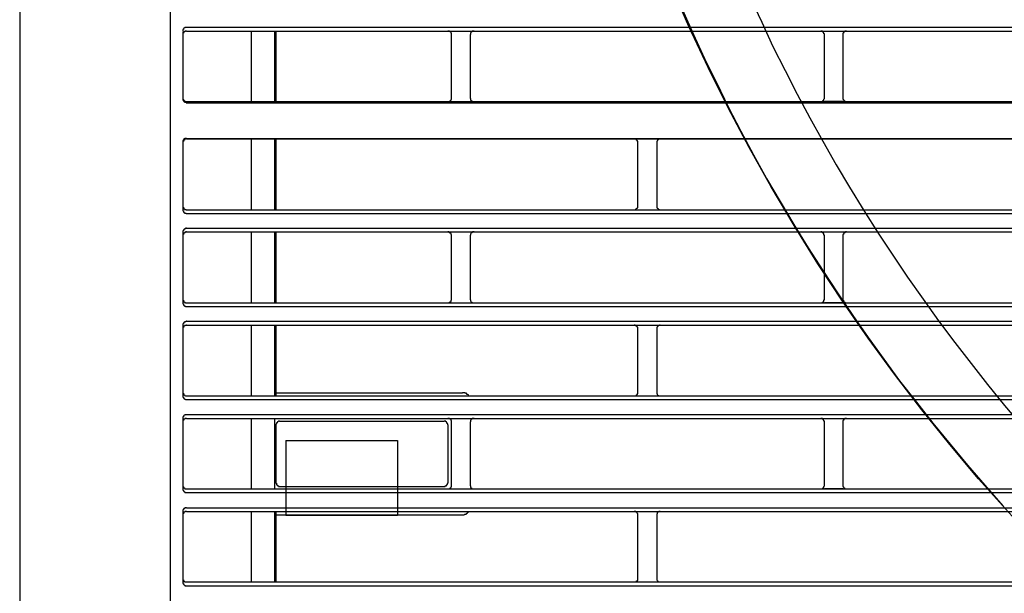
# Model space of a CAD drawing. Header units: millimetres. Extents: x 39871 to 53385, y 51832 to 57813.
# Tile 13 of 88: x 48431 to 48484, y 52433 to 52464. Entities that reach past the tile are written whole.
import ezdxf
from ezdxf import colors
from ezdxf.entities.mleader import LeaderData, LeaderLine
from ezdxf.math import Vec2, Vec3

# ---------------------------------------------------------------- set-up
doc = ezdxf.new("R2010")
doc.units = ezdxf.units.MM
doc.layers.add('AQUAREA', color=7, linetype='Continuous')
doc.layers.add('IS_KAN_OPIS', color=7, linetype='Continuous', lineweight=30)
doc.styles.add('ARIAL', font='ARIALN.TTF')

# ---------------------------------------------------------------- blocks, each defined once
blk = doc.blocks.new('SPLIT')
at = {"layer": 'AQUAREA'}
for points in [[(24287.87, -305.76), (24287.87, -306.54), (24286.4, -308.42), (24286.4, -1597.64)], [(24306.42, -989.12), (24306.42, -1542.75)], [(24374.6, -1365.79), (24376.07, -1369.08), (24377.54, -1372.3), (24379.15, -1375.59), (24380.69, -1378.74), (24382.37, -1381.96), (24384.05, -1385.11), (24385.8, -1388.26), (24387.62, -1391.34), (24389.44, -1394.42), (24391.33, -1397.5), (24393.29, -1400.51), (24395.25, -1403.52), (24397.28, -1406.53), (24399.3, -1409.47), (24401.4, -1412.34), (24403.5, -1415.21), (24405.75, -1418.08), (24407.92, -1420.88), (24410.23, -1423.68), (24412.54, -1426.48), (24414.85, -1429.14), (24417.23, -1431.87)], [(24383.63, -1364.25), (24385.17, -1367.47), (24386.64, -1370.69), (24388.25, -1373.91), (24389.85, -1377.06), (24391.54, -1380.21), (24393.29, -1383.29), (24395.04, -1386.44), (24396.85, -1389.45), (24398.75, -1392.53), (24400.64, -1395.54), (24402.6, -1398.48), (24404.55, -1401.42), (24406.65, -1404.36), (24408.69, -1407.23), (24410.85, -1410.1), (24413.03, -1412.9), (24415.2, -1415.7), (24417.44, -1418.5), (24419.75, -1421.23)], [(24308.59, -1368.1), (24308.59, -1368.1), (24308.52, -1368.17), (24308.45, -1368.17), (24308.38, -1368.17), (24308.3, -1368.24), (24308.24, -1368.24), (24308.24, -1368.31), (24308.17, -1368.31), (24308.17, -1368.38), (24308.17, -1368.45), (24308.1, -1368.45), (24308.1, -1368.52), (24308.1, -1368.59), (24308.1, -1368.66)], [(24308.59, -1368.1), (24877.69, -1368.1)], [(24308.59, -1368.66), (24308.59, -1368.66), (24308.52, -1368.66), (24308.45, -1368.66), (24308.38, -1368.66), (24308.38, -1368.73), (24308.3, -1368.73), (24308.24, -1368.73), (24308.24, -1368.8), (24308.17, -1368.8), (24308.17, -1368.87), (24308.17, -1368.94), (24308.1, -1368.94), (24308.1, -1369.01), (24308.1, -1369.08), (24308.1, -1369.15)], [(24308.1, -1368.73), (24308.1, -1377.62)], [(24308.59, -1368.66), (24877.69, -1368.66)], [(24317.2, -1368.66), (24317.2, -1378.04)], [(24320.28, -1368.66), (24320.28, -1378.04)], [(24320.49, -1368.66), (24320.49, -1378.04)], [(24343.87, -1369.15), (24343.87, -1369.08), (24343.87, -1369.01), (24343.87, -1368.94), (24343.8, -1368.94), (24343.8, -1368.87), (24343.8, -1368.8), (24343.73, -1368.8), (24343.73, -1368.73), (24343.65, -1368.73), (24343.59, -1368.66), (24343.52, -1368.66), (24343.45, -1368.66), (24343.38, -1368.66)], [(24343.87, -1377.55), (24343.87, -1369.15)], [(24346.88, -1368.66), (24346.8, -1368.66), (24346.74, -1368.66), (24346.67, -1368.66), (24346.6, -1368.66), (24346.6, -1368.73), (24346.53, -1368.73), (24346.53, -1368.8), (24346.45, -1368.8), (24346.45, -1368.87), (24346.39, -1368.87), (24346.39, -1368.94), (24346.39, -1369.01), (24346.39, -1369.08), (24346.32, -1369.08), (24346.32, -1369.15)], [(24346.32, -1369.15), (24346.32, -1377.55)], [(24393.5, -1369.15), (24393.5, -1369.08), (24393.5, -1369.01), (24393.43, -1369.01), (24393.43, -1368.94), (24393.43, -1368.87), (24393.35, -1368.87), (24393.35, -1368.8), (24393.29, -1368.8), (24393.29, -1368.73), (24393.22, -1368.73), (24393.22, -1368.66), (24393.15, -1368.66), (24393.08, -1368.66), (24393, -1368.66)], [(24393.5, -1368.66), (24395.95, -1368.66)], [(24393.5, -1377.55), (24393.5, -1369.15)], [(24396.44, -1368.66), (24396.44, -1368.66), (24396.37, -1368.66), (24396.3, -1368.66), (24396.23, -1368.66), (24396.23, -1368.73), (24396.15, -1368.73), (24396.09, -1368.73), (24396.09, -1368.8), (24396.02, -1368.8), (24396.02, -1368.87), (24396.02, -1368.94), (24395.95, -1368.94), (24395.95, -1369.01), (24395.95, -1369.08), (24395.95, -1369.15)], [(24395.95, -1369.15), (24395.95, -1377.55)], [(24308.1, -1377.55), (24308.1, -1377.55), (24308.1, -1377.62), (24308.1, -1377.69), (24308.17, -1377.76), (24308.17, -1377.83), (24308.24, -1377.83), (24308.24, -1377.9), (24308.3, -1377.9), (24308.3, -1377.97), (24308.38, -1377.97), (24308.38, -1378.04), (24308.45, -1378.04), (24308.52, -1378.04), (24308.59, -1378.04)], [(24308.1, -1377.62), (24308.1, -1377.69), (24308.1, -1377.76), (24308.1, -1377.83), (24308.17, -1377.83), (24308.17, -1377.9), (24308.17, -1377.97), (24308.24, -1377.97), (24308.24, -1378.04), (24308.3, -1378.04), (24308.3, -1378.11), (24308.38, -1378.11), (24308.45, -1378.11), (24308.52, -1378.11), (24308.52, -1378.18), (24308.59, -1378.18)], [(24308.59, -1378.04), (24877.69, -1378.04)], [(24308.59, -1378.18), (24877.69, -1378.18)], [(24343.38, -1378.04), (24343.38, -1378.04), (24343.45, -1378.04), (24343.52, -1378.04), (24343.59, -1378.04), (24343.59, -1377.97), (24343.65, -1377.97), (24343.73, -1377.9), (24343.73, -1377.83), (24343.8, -1377.83), (24343.8, -1377.76), (24343.87, -1377.76), (24343.87, -1377.69), (24343.87, -1377.62), (24343.87, -1377.55)], [(24346.32, -1377.55), (24346.32, -1377.55), (24346.32, -1377.62), (24346.39, -1377.62), (24346.39, -1377.69), (24346.39, -1377.76), (24346.39, -1377.83), (24346.45, -1377.83), (24346.45, -1377.9), (24346.53, -1377.9), (24346.53, -1377.97), (24346.6, -1377.97), (24346.67, -1378.04), (24346.74, -1378.04), (24346.8, -1378.04), (24346.88, -1378.04)], [(24393, -1378.04), (24393, -1378.04), (24393.08, -1378.04), (24393.15, -1378.04), (24393.22, -1377.97), (24393.29, -1377.97), (24393.29, -1377.9), (24393.35, -1377.9), (24393.35, -1377.83), (24393.43, -1377.83), (24393.43, -1377.76), (24393.43, -1377.69), (24393.5, -1377.62), (24393.5, -1377.55)], [(24395.95, -1378.04), (24393.5, -1378.04)], [(24395.95, -1377.55), (24395.95, -1377.55), (24395.95, -1377.62), (24395.95, -1377.69), (24396.02, -1377.76), (24396.02, -1377.83), (24396.09, -1377.83), (24396.09, -1377.9), (24396.15, -1377.9), (24396.15, -1377.97), (24396.23, -1377.97), (24396.23, -1378.04), (24396.3, -1378.04), (24396.37, -1378.04), (24396.44, -1378.04)], [(24308.59, -1382.94), (24308.59, -1382.94), (24308.52, -1382.94), (24308.45, -1382.94), (24308.38, -1382.94), (24308.38, -1383.01), (24308.3, -1383.01), (24308.24, -1383.01), (24308.24, -1383.08), (24308.17, -1383.08), (24308.17, -1383.15), (24308.17, -1383.22), (24308.1, -1383.22), (24308.1, -1383.29), (24308.1, -1383.36), (24308.1, -1383.43)], [(24308.59, -1383.01), (24308.59, -1383.01), (24308.52, -1383.01), (24308.45, -1383.01), (24308.38, -1383.08), (24308.3, -1383.08), (24308.3, -1383.15), (24308.24, -1383.15), (24308.24, -1383.22), (24308.17, -1383.22), (24308.17, -1383.29), (24308.17, -1383.36), (24308.1, -1383.36), (24308.1, -1383.43), (24308.1, -1383.5)], [(24308.1, -1383.43), (24308.1, -1392.39)], [(24308.59, -1382.94), (24877.69, -1382.94)], [(24308.59, -1383.01), (24877.69, -1383.01)], [(24317.2, -1383.01), (24317.2, -1392.46)], [(24320.28, -1383.01), (24320.28, -1392.46)], [(24320.49, -1383.01), (24320.49, -1392.46)], [(24368.65, -1383.5), (24368.65, -1383.5), (24368.65, -1383.43), (24368.65, -1383.36), (24368.65, -1383.29), (24368.58, -1383.29), (24368.58, -1383.22), (24368.58, -1383.15), (24368.5, -1383.15), (24368.5, -1383.08), (24368.44, -1383.08), (24368.37, -1383.08), (24368.37, -1383.01), (24368.3, -1383.01), (24368.23, -1383.01), (24368.15, -1383.01)], [(24368.65, -1391.97), (24368.65, -1383.5)], [(24371.65, -1383.01), (24371.65, -1383.01), (24371.59, -1383.01), (24371.52, -1383.01), (24371.45, -1383.01), (24371.45, -1383.08), (24371.38, -1383.08), (24371.3, -1383.15), (24371.24, -1383.22), (24371.24, -1383.29), (24371.17, -1383.29), (24371.17, -1383.36), (24371.17, -1383.43), (24371.17, -1383.5)], [(24371.17, -1383.5), (24371.17, -1391.97)], [(24308.1, -1391.97), (24308.1, -1391.97), (24308.1, -1392.04), (24308.1, -1392.11), (24308.17, -1392.11), (24308.17, -1392.18), (24308.17, -1392.25), (24308.24, -1392.25), (24308.24, -1392.32), (24308.3, -1392.32), (24308.3, -1392.39), (24308.38, -1392.39), (24308.45, -1392.39), (24308.52, -1392.39), (24308.52, -1392.46), (24308.59, -1392.46)], [(24308.1, -1392.46), (24308.1, -1392.46), (24308.1, -1392.53), (24308.1, -1392.6), (24308.17, -1392.6), (24308.17, -1392.67), (24308.17, -1392.74), (24308.24, -1392.74), (24308.24, -1392.81), (24308.3, -1392.81), (24308.3, -1392.88), (24308.38, -1392.88), (24308.45, -1392.88), (24308.52, -1392.88), (24308.52, -1392.95), (24308.59, -1392.95)], [(24308.59, -1392.46), (24877.69, -1392.46)], [(24308.59, -1392.95), (24877.69, -1392.95)], [(24368.15, -1392.46), (24368.15, -1392.46), (24368.23, -1392.46), (24368.3, -1392.46), (24368.3, -1392.39), (24368.37, -1392.39), (24368.44, -1392.39), (24368.44, -1392.32), (24368.5, -1392.32), (24368.5, -1392.25), (24368.58, -1392.25), (24368.58, -1392.18), (24368.65, -1392.18), (24368.65, -1392.11), (24368.65, -1392.04), (24368.65, -1391.97)], [(24371.17, -1391.97), (24371.17, -1391.97), (24371.17, -1392.04), (24371.17, -1392.11), (24371.17, -1392.18), (24371.24, -1392.18), (24371.24, -1392.25), (24371.3, -1392.25), (24371.3, -1392.32), (24371.38, -1392.32), (24371.38, -1392.39), (24371.45, -1392.39), (24371.52, -1392.39), (24371.52, -1392.46), (24371.59, -1392.46), (24371.65, -1392.46)], [(24308.59, -1394.91), (24308.59, -1394.91), (24308.52, -1394.91), (24308.45, -1394.91), (24308.45, -1394.98), (24308.38, -1394.98), (24308.3, -1394.98), (24308.3, -1395.05), (24308.24, -1395.05), (24308.24, -1395.12), (24308.17, -1395.12), (24308.17, -1395.19), (24308.17, -1395.26), (24308.1, -1395.26), (24308.1, -1395.33), (24308.1, -1395.4)], [(24308.1, -1395.4), (24308.1, -1404.85)], [(24308.59, -1395.4), (24308.59, -1395.4), (24308.52, -1395.4), (24308.45, -1395.4), (24308.45, -1395.47), (24308.38, -1395.47), (24308.3, -1395.47), (24308.3, -1395.54), (24308.24, -1395.54), (24308.24, -1395.61), (24308.17, -1395.61), (24308.17, -1395.68), (24308.17, -1395.75), (24308.1, -1395.75), (24308.1, -1395.82), (24308.1, -1395.89)], [(24308.1, -1395.47), (24308.1, -1404.78)], [(24308.59, -1394.91), (24877.69, -1394.91)], [(24308.59, -1395.4), (24877.69, -1395.4)], [(24317.2, -1395.4), (24317.2, -1404.85)], [(24320.28, -1395.4), (24320.28, -1404.85)], [(24320.49, -1395.4), (24320.49, -1404.85)], [(24343.87, -1395.89), (24343.87, -1395.89), (24343.87, -1395.82), (24343.87, -1395.75), (24343.8, -1395.75), (24343.8, -1395.68), (24343.8, -1395.61), (24343.73, -1395.61), (24343.73, -1395.54), (24343.65, -1395.54), (24343.65, -1395.47), (24343.59, -1395.47), (24343.52, -1395.47), (24343.52, -1395.4), (24343.45, -1395.4), (24343.38, -1395.4)], [(24346.88, -1395.4), (24346.8, -1395.4), (24346.74, -1395.4), (24346.67, -1395.4), (24346.67, -1395.47), (24346.6, -1395.47), (24346.53, -1395.47), (24346.53, -1395.54), (24346.45, -1395.54), (24346.45, -1395.61), (24346.39, -1395.68), (24346.39, -1395.75), (24346.39, -1395.82), (24346.32, -1395.82), (24346.32, -1395.89)], [(24393.5, -1395.89), (24393.5, -1395.89), (24393.5, -1395.82), (24393.43, -1395.82), (24393.43, -1395.75), (24393.43, -1395.68), (24393.43, -1395.61), (24393.35, -1395.61), (24393.35, -1395.54), (24393.29, -1395.54), (24393.29, -1395.47), (24393.22, -1395.47), (24393.15, -1395.47), (24393.15, -1395.4), (24393.08, -1395.4), (24393, -1395.4)], [(24393.5, -1395.4), (24395.95, -1395.4)], [(24396.44, -1395.4), (24396.44, -1395.4), (24396.37, -1395.4), (24396.3, -1395.4), (24396.3, -1395.47), (24396.23, -1395.47), (24396.15, -1395.47), (24396.15, -1395.54), (24396.09, -1395.54), (24396.09, -1395.61), (24396.02, -1395.61), (24396.02, -1395.68), (24396.02, -1395.75), (24395.95, -1395.75), (24395.95, -1395.82), (24395.95, -1395.89)], [(24343.87, -1404.36), (24343.87, -1395.89)], [(24346.32, -1395.89), (24346.32, -1404.36)], [(24393.5, -1404.36), (24393.5, -1395.89)], [(24395.95, -1395.89), (24395.95, -1404.36)], [(24308.1, -1404.36), (24308.1, -1404.36), (24308.1, -1404.43), (24308.1, -1404.5), (24308.17, -1404.5), (24308.17, -1404.57), (24308.17, -1404.64), (24308.24, -1404.64), (24308.24, -1404.71), (24308.3, -1404.71), (24308.3, -1404.78), (24308.38, -1404.78), (24308.45, -1404.78), (24308.45, -1404.85), (24308.52, -1404.85), (24308.59, -1404.85)], [(24308.1, -1404.85), (24308.1, -1404.85), (24308.1, -1404.92), (24308.1, -1404.99), (24308.17, -1404.99), (24308.17, -1405.06), (24308.17, -1405.13), (24308.24, -1405.13), (24308.24, -1405.2), (24308.3, -1405.2), (24308.3, -1405.27), (24308.38, -1405.27), (24308.45, -1405.27), (24308.45, -1405.34), (24308.52, -1405.34), (24308.59, -1405.34)], [(24308.59, -1404.85), (24877.69, -1404.85)], [(24343.38, -1404.85), (24343.38, -1404.85), (24343.45, -1404.85), (24343.52, -1404.85), (24343.52, -1404.78), (24343.59, -1404.78), (24343.65, -1404.78), (24343.65, -1404.71), (24343.73, -1404.71), (24343.73, -1404.64), (24343.8, -1404.64), (24343.8, -1404.57), (24343.8, -1404.5), (24343.87, -1404.5), (24343.87, -1404.43), (24343.87, -1404.36)], [(24346.32, -1404.36), (24346.32, -1404.36), (24346.32, -1404.43), (24346.39, -1404.43), (24346.39, -1404.5), (24346.39, -1404.57), (24346.45, -1404.64), (24346.45, -1404.71), (24346.53, -1404.71), (24346.53, -1404.78), (24346.6, -1404.78), (24346.67, -1404.78), (24346.67, -1404.85), (24346.74, -1404.85), (24346.8, -1404.85), (24346.88, -1404.85)], [(24393, -1404.85), (24393, -1404.85), (24393.08, -1404.85), (24393.15, -1404.85), (24393.15, -1404.78), (24393.22, -1404.78), (24393.29, -1404.78), (24393.29, -1404.71), (24393.35, -1404.71), (24393.35, -1404.64), (24393.43, -1404.64), (24393.43, -1404.57), (24393.43, -1404.5), (24393.43, -1404.43), (24393.5, -1404.43), (24393.5, -1404.36)], [(24395.95, -1404.85), (24393.5, -1404.85)], [(24395.95, -1404.36), (24395.95, -1404.36), (24395.95, -1404.43), (24395.95, -1404.5), (24396.02, -1404.5), (24396.02, -1404.57), (24396.02, -1404.64), (24396.09, -1404.64), (24396.09, -1404.71), (24396.15, -1404.71), (24396.15, -1404.78), (24396.23, -1404.78), (24396.3, -1404.78), (24396.3, -1404.85), (24396.37, -1404.85), (24396.44, -1404.85)], [(24308.59, -1405.34), (24877.69, -1405.34)], [(24308.59, -1407.3), (24308.59, -1407.3), (24308.52, -1407.3), (24308.45, -1407.37), (24308.38, -1407.37), (24308.3, -1407.37), (24308.3, -1407.44), (24308.24, -1407.44), (24308.24, -1407.51), (24308.17, -1407.51), (24308.17, -1407.58), (24308.17, -1407.65), (24308.1, -1407.65), (24308.1, -1407.72), (24308.1, -1407.79)], [(24308.59, -1407.3), (24877.69, -1407.3)], [(24308.1, -1407.79), (24308.1, -1417.24)], [(24308.59, -1407.79), (24308.59, -1407.79), (24308.52, -1407.79), (24308.52, -1407.86), (24308.45, -1407.86), (24308.38, -1407.86), (24308.3, -1407.86), (24308.3, -1407.93), (24308.24, -1407.93), (24308.24, -1408), (24308.17, -1408), (24308.17, -1408.07), (24308.17, -1408.14), (24308.1, -1408.14), (24308.1, -1408.21), (24308.1, -1408.28)], [(24308.1, -1407.86), (24308.1, -1417.17)], [(24308.59, -1407.79), (24877.69, -1407.79)], [(24317.2, -1407.79), (24317.2, -1417.24)], [(24320.28, -1407.79), (24320.28, -1417.24)], [(24320.49, -1407.79), (24320.49, -1417.24)], [(24368.65, -1408.28), (24368.65, -1408.28), (24368.65, -1408.21), (24368.65, -1408.14), (24368.65, -1408.07), (24368.58, -1408.07), (24368.58, -1408), (24368.5, -1408), (24368.5, -1407.93), (24368.44, -1407.93), (24368.44, -1407.86), (24368.37, -1407.86), (24368.3, -1407.86), (24368.3, -1407.79), (24368.23, -1407.79), (24368.15, -1407.79)], [(24368.65, -1416.75), (24368.65, -1408.28)], [(24371.65, -1407.79), (24371.65, -1407.79), (24371.59, -1407.79), (24371.52, -1407.79), (24371.52, -1407.86), (24371.45, -1407.86), (24371.38, -1407.86), (24371.38, -1407.93), (24371.3, -1407.93), (24371.3, -1408), (24371.24, -1408), (24371.24, -1408.07), (24371.17, -1408.07), (24371.17, -1408.14), (24371.17, -1408.21), (24371.17, -1408.28)], [(24371.17, -1408.28), (24371.17, -1416.75)], [(24308.1, -1416.75), (24308.1, -1416.75), (24308.1, -1416.82), (24308.1, -1416.89), (24308.17, -1416.89), (24308.17, -1416.96), (24308.17, -1417.03), (24308.24, -1417.03), (24308.24, -1417.1), (24308.3, -1417.1), (24308.3, -1417.17), (24308.38, -1417.17), (24308.45, -1417.24), (24308.52, -1417.24), (24308.59, -1417.24)], [(24308.1, -1417.24), (24308.1, -1417.24), (24308.1, -1417.31), (24308.1, -1417.38), (24308.17, -1417.38), (24308.17, -1417.45), (24308.17, -1417.52), (24308.24, -1417.52), (24308.24, -1417.59), (24308.3, -1417.59), (24308.3, -1417.66), (24308.38, -1417.66), (24308.45, -1417.73), (24308.52, -1417.73), (24308.59, -1417.73)], [(24308.59, -1417.24), (24877.69, -1417.24)], [(24308.59, -1417.73), (24877.69, -1417.73)], [(24320.28, -1416.82), (24345.34, -1416.82)], [(24346.18, -1417.24), (24346.18, -1417.24), (24346.1, -1417.17), (24346.1, -1417.1), (24346.04, -1417.1), (24346.04, -1417.03), (24345.97, -1417.03), (24345.9, -1417.03), (24345.9, -1416.96), (24345.83, -1416.96), (24345.83, -1416.89), (24345.75, -1416.89), (24345.69, -1416.89), (24345.62, -1416.89), (24345.62, -1416.82), (24345.55, -1416.82), (24345.48, -1416.82), (24345.4, -1416.82), (24345.34, -1416.82)], [(24368.15, -1417.24), (24368.15, -1417.24), (24368.23, -1417.24), (24368.3, -1417.24), (24368.37, -1417.24), (24368.37, -1417.17), (24368.44, -1417.17), (24368.5, -1417.17), (24368.5, -1417.1), (24368.58, -1417.1), (24368.58, -1417.03), (24368.58, -1416.96), (24368.65, -1416.96), (24368.65, -1416.89), (24368.65, -1416.82), (24368.65, -1416.75)], [(24371.17, -1416.75), (24371.17, -1416.75), (24371.17, -1416.82), (24371.17, -1416.89), (24371.17, -1416.96), (24371.24, -1416.96), (24371.24, -1417.03), (24371.24, -1417.1), (24371.3, -1417.1), (24371.38, -1417.17), (24371.45, -1417.17), (24371.45, -1417.24), (24371.52, -1417.24), (24371.59, -1417.24), (24371.65, -1417.24)], [(24308.59, -1419.69), (24308.59, -1419.69), (24308.52, -1419.76), (24308.45, -1419.76), (24308.38, -1419.76), (24308.3, -1419.83), (24308.24, -1419.83), (24308.24, -1419.9), (24308.17, -1419.9), (24308.17, -1419.97), (24308.17, -1420.04), (24308.1, -1420.04), (24308.1, -1420.11), (24308.1, -1420.18), (24308.1, -1420.25)], [(24308.1, -1420.25), (24308.1, -1429.63)], [(24308.59, -1420.25), (24308.59, -1420.25), (24308.52, -1420.25), (24308.45, -1420.25), (24308.38, -1420.25), (24308.38, -1420.32), (24308.3, -1420.32), (24308.24, -1420.32), (24308.24, -1420.39), (24308.17, -1420.39), (24308.17, -1420.46), (24308.17, -1420.53), (24308.1, -1420.53), (24308.1, -1420.6), (24308.1, -1420.67), (24308.1, -1420.74)], [(24308.1, -1420.32), (24308.1, -1429.56)], [(24308.59, -1419.69), (24877.69, -1419.69)], [(24308.59, -1420.25), (24877.69, -1420.25)], [(24317.2, -1420.25), (24317.2, -1429.63)], [(24320.28, -1420.25), (24320.28, -1429.63)], [(24320.98, -1420.6), (24320.98, -1420.6), (24320.9, -1420.6), (24320.84, -1420.6), (24320.77, -1420.67), (24320.7, -1420.67), (24320.7, -1420.74), (24320.63, -1420.74), (24320.63, -1420.81), (24320.55, -1420.81), (24320.55, -1420.88), (24320.55, -1420.95), (24320.49, -1421.02), (24320.49, -1421.09)], [(24320.98, -1420.6), (24342.89, -1420.6)], [(24343.38, -1421.09), (24343.38, -1421.09), (24343.38, -1421.02), (24343.38, -1420.95), (24343.3, -1420.95), (24343.3, -1420.88), (24343.3, -1420.81), (24343.24, -1420.81), (24343.24, -1420.74), (24343.17, -1420.74), (24343.17, -1420.67), (24343.1, -1420.67), (24343.1, -1420.6), (24343.03, -1420.6), (24342.95, -1420.6), (24342.89, -1420.6)], [(24343.87, -1420.74), (24343.87, -1420.67), (24343.87, -1420.6), (24343.87, -1420.53), (24343.8, -1420.53), (24343.8, -1420.46), (24343.8, -1420.39), (24343.73, -1420.39), (24343.73, -1420.32), (24343.65, -1420.32), (24343.59, -1420.25), (24343.52, -1420.25), (24343.45, -1420.25), (24343.38, -1420.25)], [(24346.88, -1420.25), (24346.8, -1420.25), (24346.74, -1420.25), (24346.67, -1420.25), (24346.6, -1420.25), (24346.6, -1420.32), (24346.53, -1420.32), (24346.53, -1420.39), (24346.45, -1420.39), (24346.45, -1420.46), (24346.39, -1420.46), (24346.39, -1420.53), (24346.39, -1420.6), (24346.39, -1420.67), (24346.32, -1420.67), (24346.32, -1420.74)], [(24393.5, -1420.74), (24393.5, -1420.67), (24393.5, -1420.6), (24393.43, -1420.6), (24393.43, -1420.53), (24393.43, -1420.46), (24393.35, -1420.46), (24393.35, -1420.39), (24393.29, -1420.39), (24393.29, -1420.32), (24393.22, -1420.32), (24393.22, -1420.25), (24393.15, -1420.25), (24393.08, -1420.25), (24393, -1420.25)], [(24393.5, -1420.25), (24395.95, -1420.25)], [(24396.44, -1420.25), (24396.44, -1420.25), (24396.37, -1420.25), (24396.3, -1420.25), (24396.23, -1420.25), (24396.23, -1420.32), (24396.15, -1420.32), (24396.09, -1420.32), (24396.09, -1420.39), (24396.02, -1420.39), (24396.02, -1420.46), (24396.02, -1420.53), (24395.95, -1420.53), (24395.95, -1420.6), (24395.95, -1420.67), (24395.95, -1420.74)], [(24320.49, -1421.09), (24320.49, -1428.79)], [(24343.38, -1421.09), (24343.38, -1428.79)], [(24343.87, -1429.14), (24343.87, -1420.74)], [(24346.32, -1420.74), (24346.32, -1429.14)], [(24393.5, -1429.14), (24393.5, -1420.74)], [(24395.95, -1420.74), (24395.95, -1429.14)], [(24321.82, -1423.19), (24321.82, -1433.13)], [(24321.82, -1423.19), (24336.65, -1423.19)], [(24336.65, -1423.19), (24336.65, -1433.13)], [(24308.1, -1429.14), (24308.1, -1429.14), (24308.1, -1429.21), (24308.1, -1429.28), (24308.17, -1429.35), (24308.17, -1429.42), (24308.24, -1429.42), (24308.24, -1429.49), (24308.3, -1429.49), (24308.3, -1429.56), (24308.38, -1429.56), (24308.38, -1429.63), (24308.45, -1429.63), (24308.52, -1429.63), (24308.59, -1429.63)], [(24308.1, -1429.63), (24308.1, -1429.63), (24308.1, -1429.7), (24308.1, -1429.77), (24308.17, -1429.84), (24308.17, -1429.91), (24308.24, -1429.91), (24308.24, -1429.98), (24308.3, -1429.98), (24308.3, -1430.05), (24308.38, -1430.05), (24308.38, -1430.12), (24308.45, -1430.12), (24308.52, -1430.12), (24308.59, -1430.12)], [(24308.59, -1429.63), (24877.69, -1429.63)], [(24320.49, -1428.79), (24320.49, -1428.79), (24320.49, -1428.86), (24320.55, -1428.86), (24320.55, -1428.93), (24320.55, -1429), (24320.55, -1429.07), (24320.63, -1429.07), (24320.63, -1429.14), (24320.7, -1429.14), (24320.7, -1429.21), (24320.77, -1429.21), (24320.84, -1429.21), (24320.84, -1429.28), (24320.9, -1429.28), (24320.98, -1429.28)], [(24320.98, -1429.28), (24342.89, -1429.28)], [(24342.89, -1429.28), (24342.89, -1429.28), (24342.95, -1429.28), (24343.03, -1429.28), (24343.03, -1429.21), (24343.1, -1429.21), (24343.17, -1429.21), (24343.17, -1429.14), (24343.24, -1429.14), (24343.24, -1429.07), (24343.3, -1429.07), (24343.3, -1429), (24343.3, -1428.93), (24343.38, -1428.93), (24343.38, -1428.86), (24343.38, -1428.79)], [(24343.38, -1429.63), (24343.38, -1429.63), (24343.45, -1429.63), (24343.52, -1429.63), (24343.59, -1429.63), (24343.59, -1429.56), (24343.65, -1429.56), (24343.73, -1429.49), (24343.73, -1429.42), (24343.8, -1429.42), (24343.8, -1429.35), (24343.87, -1429.35), (24343.87, -1429.28), (24343.87, -1429.21), (24343.87, -1429.14)], [(24346.32, -1429.14), (24346.32, -1429.14), (24346.32, -1429.21), (24346.39, -1429.21), (24346.39, -1429.28), (24346.39, -1429.35), (24346.39, -1429.42), (24346.45, -1429.42), (24346.45, -1429.49), (24346.53, -1429.49), (24346.53, -1429.56), (24346.6, -1429.56), (24346.6, -1429.63), (24346.67, -1429.63), (24346.74, -1429.63), (24346.8, -1429.63), (24346.88, -1429.63)], [(24393, -1429.63), (24393, -1429.63), (24393.08, -1429.63), (24393.15, -1429.63), (24393.22, -1429.63), (24393.22, -1429.56), (24393.29, -1429.56), (24393.29, -1429.49), (24393.35, -1429.49), (24393.35, -1429.42), (24393.43, -1429.42), (24393.43, -1429.35), (24393.43, -1429.28), (24393.5, -1429.21), (24393.5, -1429.14)], [(24395.95, -1429.63), (24393.5, -1429.63)], [(24395.95, -1429.14), (24395.95, -1429.14), (24395.95, -1429.21), (24395.95, -1429.28), (24396.02, -1429.35), (24396.02, -1429.42), (24396.09, -1429.42), (24396.09, -1429.49), (24396.15, -1429.49), (24396.15, -1429.56), (24396.23, -1429.56), (24396.23, -1429.63), (24396.3, -1429.63), (24396.37, -1429.63), (24396.44, -1429.63)], [(24308.59, -1430.12), (24877.69, -1430.12)], [(24308.59, -1432.15), (24308.59, -1432.15), (24308.52, -1432.15), (24308.45, -1432.15), (24308.38, -1432.15), (24308.38, -1432.22), (24308.3, -1432.22), (24308.24, -1432.22), (24308.24, -1432.29), (24308.17, -1432.29), (24308.17, -1432.36), (24308.17, -1432.43), (24308.1, -1432.43), (24308.1, -1432.5), (24308.1, -1432.57), (24308.1, -1432.64)], [(24308.59, -1432.15), (24877.69, -1432.15)], [(24308.1, -1432.64), (24308.1, -1442.02)], [(24308.59, -1432.64), (24308.59, -1432.64), (24308.52, -1432.64), (24308.45, -1432.64), (24308.38, -1432.64), (24308.38, -1432.71), (24308.3, -1432.71), (24308.24, -1432.71), (24308.24, -1432.78), (24308.17, -1432.78), (24308.17, -1432.85), (24308.17, -1432.92), (24308.1, -1432.92), (24308.1, -1432.99), (24308.1, -1433.06), (24308.1, -1433.13)], [(24308.1, -1432.71), (24308.1, -1441.95)], [(24308.59, -1432.64), (24877.69, -1432.64)], [(24317.2, -1432.64), (24317.2, -1442.02)], [(24320.28, -1432.64), (24320.28, -1442.02)], [(24320.49, -1432.64), (24320.49, -1442.02)], [(24320.49, -1433.06), (24345.34, -1433.06)], [(24321.82, -1433.13), (24336.65, -1433.13)], [(24345.34, -1433.06), (24345.34, -1433.06), (24345.4, -1433.06), (24345.48, -1433.06), (24345.55, -1433.06), (24345.62, -1432.99), (24345.69, -1432.99), (24345.75, -1432.99), (24345.75, -1432.92), (24345.83, -1432.92), (24345.9, -1432.92), (24345.9, -1432.85), (24345.97, -1432.85), (24345.97, -1432.78), (24346.04, -1432.78), (24346.1, -1432.71), (24346.1, -1432.64), (24346.18, -1432.64)], [(24368.65, -1433.13), (24368.65, -1433.13), (24368.65, -1433.06), (24368.65, -1432.99), (24368.65, -1432.92), (24368.58, -1432.85), (24368.58, -1432.78), (24368.5, -1432.78), (24368.5, -1432.71), (24368.44, -1432.71), (24368.37, -1432.64), (24368.3, -1432.64), (24368.23, -1432.64), (24368.15, -1432.64)], [(24368.65, -1441.53), (24368.65, -1433.13)], [(24371.65, -1432.64), (24371.65, -1432.64), (24371.59, -1432.64), (24371.52, -1432.64), (24371.45, -1432.64), (24371.38, -1432.71), (24371.3, -1432.71), (24371.3, -1432.78), (24371.24, -1432.78), (24371.24, -1432.85), (24371.24, -1432.92), (24371.17, -1432.92), (24371.17, -1432.99), (24371.17, -1433.06), (24371.17, -1433.13)], [(24371.17, -1433.13), (24371.17, -1441.53)], [(24308.1, -1441.53), (24308.1, -1441.53), (24308.1, -1441.6), (24308.1, -1441.67), (24308.1, -1441.74), (24308.17, -1441.74), (24308.17, -1441.81), (24308.17, -1441.88), (24308.24, -1441.88), (24308.24, -1441.95), (24308.3, -1441.95), (24308.38, -1441.95), (24308.38, -1442.02), (24308.45, -1442.02), (24308.52, -1442.02), (24308.59, -1442.02)], [(24368.15, -1442.02), (24368.15, -1442.02), (24368.23, -1442.02), (24368.3, -1442.02), (24368.37, -1442.02), (24368.44, -1441.95), (24368.5, -1441.95), (24368.5, -1441.88), (24368.58, -1441.88), (24368.58, -1441.81), (24368.65, -1441.81), (24368.65, -1441.74), (24368.65, -1441.67), (24368.65, -1441.6), (24368.65, -1441.53)], [(24371.17, -1441.53), (24371.17, -1441.53), (24371.17, -1441.6), (24371.17, -1441.67), (24371.17, -1441.74), (24371.24, -1441.81), (24371.24, -1441.88), (24371.3, -1441.88), (24371.3, -1441.95), (24371.38, -1441.95), (24371.45, -1442.02), (24371.52, -1442.02), (24371.59, -1442.02), (24371.65, -1442.02)], [(24308.1, -1442.02), (24308.1, -1442.02), (24308.1, -1442.09), (24308.1, -1442.16), (24308.1, -1442.23), (24308.17, -1442.23), (24308.17, -1442.3), (24308.17, -1442.37), (24308.24, -1442.37), (24308.3, -1442.44), (24308.38, -1442.44), (24308.38, -1442.51), (24308.45, -1442.51), (24308.52, -1442.51), (24308.59, -1442.51)], [(24308.59, -1442.02), (24877.69, -1442.02)], [(24308.59, -1442.51), (24877.69, -1442.51)]]:
    blk.add_lwpolyline(points, dxfattribs=at)
blk.add_open_spline([(24849.6, -1265.94), (24849.6, -1128.96), (24738.55, -1017.91), (24601.57, -1017.91), (24464.58, -1017.91), (24353.54, -1128.96), (24353.54, -1265.94), (24353.54, -1402.93), (24464.58, -1513.97), (24601.57, -1513.97), (24738.55, -1513.97), (24849.6, -1402.93), (24849.6, -1265.94)], degree=3, knots=[0, 0, 0, 0, 1, 1, 1, 2, 2, 2, 3, 3, 3, 4, 4, 4, 4], dxfattribs=at)
blk = doc.blocks.new('_None')

msp = doc.modelspace()

# ---------------------------------------------------------------- block references
at = {"lineweight": 13, "xscale": 0.4, "yscale": 0.4, "zscale": 0.4}
msp.add_blockref('SPLIT', (38716.626, 53010.774), dxfattribs=at)

# ---------------------------------------------------------------- leaders
at = {"layer": 'IS_KAN_OPIS', "color": 212}
ml = msp.add_multileader_mtext('Standard', dxfattribs=at)
ml.set_content('\\pxql;{\\C256;Układ pompowy - \\A1;obieg ogrzewania\\Pgrzejnikowego 55/45%%DC; 35kPa; 11,3kW; 917,53kg/h\\P\\C1;Pompa  1~230V; 0,2kW}', color=212, style='ARIAL')
ml.set_leader_properties(color=212)
ml.set_arrow_properties(name='NONE')
ml.build(insert=Vec2(0, 0))
ml.multileader.update_dxf_attribs({"text_left_attachment_type": 6, "text_right_attachment_type": 6, "dogleg_length": 5, "arrow_head_size": 3})
ctx = ml.context
ctx.base_point, ctx.char_height, ctx.arrow_head_size, ctx.landing_gap_size, ctx.plane_origin = Vec3(45306.642, 52379.527), 30, 3, 1, Vec3(43632.71, 52295.388)
ctx.left_attachment, ctx.right_attachment = 6, 6
notes = []
notes.append((ctx, [(0, (1, 1, 0), (45301.642, 52379.527), (1, 0), 5, [(0, [(45125.376, 52771.048)], 0, [])])]))
ctx.mtext.insert, ctx.mtext.width, ctx.mtext.flow_direction = Vec3(45307.642, 52417.856), 8077.03979, 5
for ctx, leaders in notes:
    for number, flags, end, landing, length, lines in leaders:
        leader = LeaderData()
        leader.index, (leader.has_last_leader_line, leader.has_dogleg_vector, leader.attachment_direction) = number, flags
        leader.last_leader_point, leader.dogleg_vector, leader.dogleg_length = Vec3(end), Vec3(landing), length
        for number, points, colour, breaks in lines:
            line = LeaderLine()
            line.index, line.vertices, line.color, line.breaks = number, Vec3.list(points), colors.encode_raw_color(colour), breaks
            leader.lines.append(line)
        ctx.leaders.append(leader)

doc.saveas('drawing.dxf')
